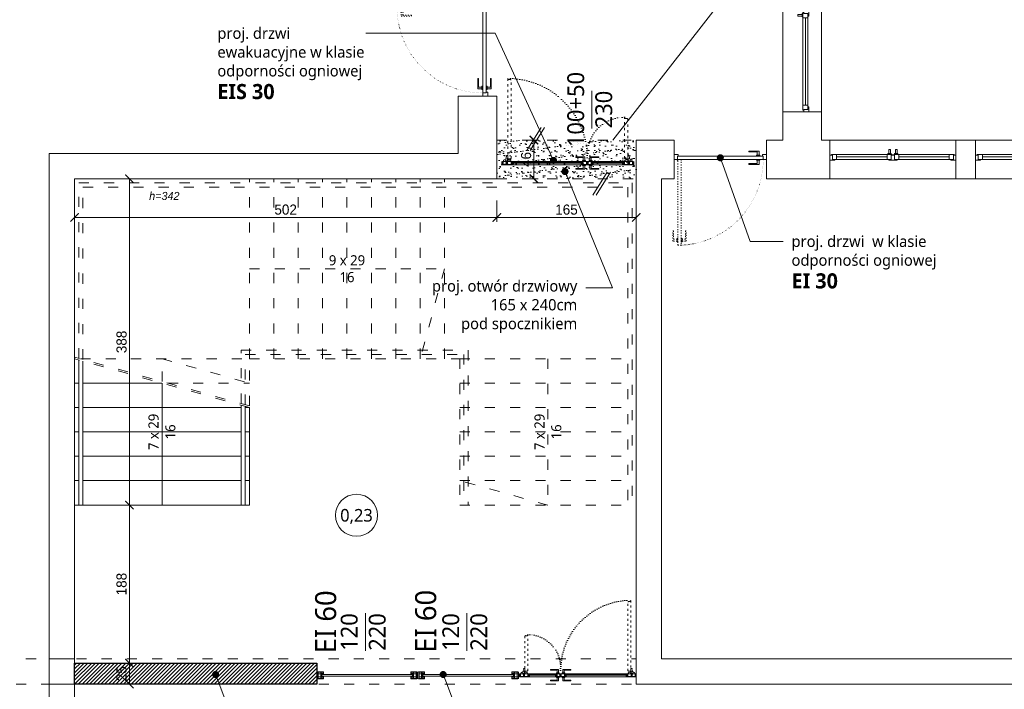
# Model space of a CAD drawing. Header units: millimetres. Extents: x 80301 to 146489, y -78581 to -28273.
# Tile 4 of 135: x 81704 to 82875, y -64947 to -64151. Entities that reach past the tile are written whole.
import ezdxf
from ezdxf import colors
from ezdxf.entities.mleader import LeaderData, LeaderLine
from ezdxf.enums import TextEntityAlignment as Align
from ezdxf.math import Vec2, Vec3

# ---------------------------------------------------------------- set-up
doc = ezdxf.new("R2010")
doc.units = ezdxf.units.MM
doc.linetypes.add('ACAD_ISO03W100', pattern=[30, 12, -18])
doc.linetypes.add('ACAD_ISO07W100', pattern=[3, 0, -3])
doc.layers.get('0').update_dxf_attribs({"lineweight": 0})
doc.layers.add('A-przekrycieram.ART', color=7, linetype='Continuous', lineweight=0, true_color=0xffffff)
doc.layers.add('wypełnienie 2', color=7, linetype='Continuous', lineweight=0, true_color=0x363636)
for name, color, linetype, lineweight in [('A-stolarka.ART', 250, 'Continuous', 5), ('opis..KF', 250, 'Continuous', 15), ('stolarka_arch', 250, 'Continuous', 5), ('wymiar..KF', 12, 'Continuous', 5), ('zmiany..KF', 240, 'Continuous', 9), ('ściana pro..KF', 222, 'Continuous', 30), ('ściany ist..KF', 61, 'Continuous', 5)]:
    doc.layers.add(name, color=color, linetype=linetype, lineweight=lineweight)
doc.styles.add('ARCH', font='segoeuil.ttf')
doc.styles.add('kamil', font='GOTHIC.TTF')
doc.dimstyles.new('100..KF', dxfattribs={"dimtxt": 12, "dimasz": 10, "dimexe": 5, "dimexo": 5, "dimgap": 3, "dimtad": 1, "dimdec": 1, "dimrnd": 0.5, "dimtxsty": 'kamil', "dimblk": 'ARCHTICK', "dimcen": 0, "dimclrd": 256, "dimclre": 256, "dimclrt": 256, "dimadec": 0, "dimazin": 0, "dimtfac": 1, "dimtdec": 1, "dimtofl": 0, "dimtmove": 0, "dimatfit": 3, "dimfxl": 10, "dimfxlon": 1, "dimlwd": 0, "dimlwe": 0, "dimarcsym": 0})

# ---------------------------------------------------------------- blocks, each defined once
blk = doc.blocks.new('*U1040')
at = {"layer": 'stolarka_arch', "lineweight": 0}
blk.add_lwpolyline([(0, 0), (150, 0), (150, -46), (0, -46)], close=True, dxfattribs=at)
at = {"layer": 'stolarka_arch'}
for points in [[(0, -22), (6, -22), (6, -23), (3, -23), (3, -28), (0, -28)], [(3, -23), (8, -23), (8, -29), (2, -29), (2, -28), (3, -28)], [(8, -26), (68, -26), (68, -23), (8, -23)], [(73, -23), (68, -23), (68, -29), (74, -29), (74, -28), (73, -28)], [(70, -22), (80, -22), (80, -23), (77, -23), (77, -28), (73, -28), (73, -23), (70, -23)], [(77, -23), (82, -23), (82, -29), (76, -29), (76, -28), (77, -28)], [(142, -26), (82, -26), (82, -23), (142, -23)], [(147, -23), (142, -23), (142, -29), (148, -29), (148, -28), (147, -28)], [(150, -22), (144, -22), (144, -23), (147, -23), (147, -28), (150, -28)], [(8, -26), (68, -26), (68, -29), (8, -29)], [(73, -30), (69, -30), (69, -29), (73, -29)], [(72, -35), (70, -35), (70, -30), (72, -30)], [(81, -30), (77, -30), (77, -29), (81, -29)], [(80, -35), (78, -35), (78, -30), (80, -30)], [(142, -26), (82, -26), (82, -29), (142, -29)]]:
    blk.add_lwpolyline(points, close=True, dxfattribs=at)
blk = doc.blocks.new('*U1041')
at = {"layer": 'stolarka_arch', "lineweight": 0}
blk.add_lwpolyline([(0, 0), (150, 0), (150, -46), (0, -46)], close=True, dxfattribs=at)
at = {"layer": 'stolarka_arch'}
for points in [[(0, -22), (6, -22), (6, -23), (3, -23), (3, -28), (0, -28)], [(3, -23), (8, -23), (8, -29), (2, -29), (2, -28), (3, -28)], [(8, -26), (68, -26), (68, -23), (8, -23)], [(73, -23), (68, -23), (68, -29), (74, -29), (74, -28), (73, -28)], [(70, -22), (80, -22), (80, -23), (77, -23), (77, -28), (73, -28), (73, -23), (70, -23)], [(77, -23), (82, -23), (82, -29), (76, -29), (76, -28), (77, -28)], [(142, -26), (82, -26), (82, -23), (142, -23)], [(147, -23), (142, -23), (142, -29), (148, -29), (148, -28), (147, -28)], [(150, -22), (144, -22), (144, -23), (147, -23), (147, -28), (150, -28)], [(8, -26), (68, -26), (68, -29), (8, -29)], [(73, -30), (69, -30), (69, -29), (73, -29)], [(72, -35), (70, -35), (70, -30), (72, -30)], [(81, -30), (77, -30), (77, -29), (81, -29)], [(80, -35), (78, -35), (78, -30), (80, -30)], [(142, -26), (82, -26), (82, -29), (142, -29)]]:
    blk.add_lwpolyline(points, close=True, dxfattribs=at)
blk = doc.blocks.new('*U648')
at = {"layer": 'stolarka_arch', "linetype": 'ACAD_ISO03W100', "lineweight": 0, "ltscale": 0.1}
for points in [[(3.5, 97), (-1.5, 97), (-1.5, 85), (-0.5, 85), (-0.5, 95), (3.5, 95)], [(3.5, 98), (3.5, 94), (4.5, 94), (4.5, 98)], [(4.5, 102), (4.5, 0), (8.5, 0), (8.5, 102)], [(9.5, 98), (9.5, 94), (8.5, 94), (8.5, 98)], [(9.5, 97), (14.5, 97), (14.5, 85), (13.5, 85), (13.5, 95), (9.5, 95)]]:
    blk.add_lwpolyline(points, close=True, dxfattribs=at)
at = {"layer": 'stolarka_arch'}
for points in [[(5, -4), (5, -6), (0, -6), (0, 0), (4, 0), (4, -4), (5, -4)], [(106, 0), (4, 0), (4, -4), (106, -4)], [(101, 1), (101, 6), (89, 6), (89, 5), (99, 5), (99, 1)], [(102, 1), (98, 1), (98, 0), (102, 0)], [(105, -4), (105, -6), (110, -6), (110, 0), (106, 0), (106, -4), (105, -4)], [(101, -5), (101, -10), (89, -10), (89, -9), (99, -9), (99, -5)], [(102, -5), (98, -5), (98, -4), (102, -4)]]:
    blk.add_lwpolyline(points, close=True, dxfattribs=at)
blk.add_circle((4, 0.5), 0.5, dxfattribs=at)
at = {"layer": 'stolarka_arch', "linetype": 'ACAD_ISO07W100', "lineweight": 0, "ltscale": 0.5}
blk.add_arc((4, 0), 102, 0, 89.6506, dxfattribs=at)
blk = doc.blocks.new('nr pom')
at = {"layer": 'opis..KF', "lineweight": 20}
blk.add_circle((0, 0), 25, dxfattribs=at)
at = {"layer": 'opis..KF', "style": 'ARCH'}
blk.add_attdef('00', text='', height=15, dxfattribs=at).set_placement((0, 0), align=Align.MIDDLE_CENTER)
blk = doc.blocks.new('*U1226')
at = {"layer": 'A-stolarka.ART'}
for p, q in [((0, -4.5), (0, 0)), ((175, -4.5), (175, 0)), ((106.1, -1.6), (14.1, -1.6)), ((160.9, -1.6), (119.9, -1.6))]:
    blk.add_line(p, q, dxfattribs=at)
at = {"layer": 'A-stolarka.ART', "lineweight": 0}
for p, q in [((105.1, -4.5), (15.1, -4.5)), ((15.3, 0), (104.8, 0)), ((159.9, -4.5), (120.9, -4.5)), ((121.2, 0), (159.7, 0))]:
    blk.add_line(p, q, dxfattribs=at)
at = {"layer": 'A-stolarka.ART', "color": 250, "linetype": 'ACAD_ISO03W100', "lineweight": 0, "ltscale": 0.25, "true_color": 0x323232}
for points in [[(12.5, 107.8), (11.7, 107.8), (11.7, 108.7), (11.5, 108.7), (11.5, 108.3), (8.2, 108.3), (8.2, 108.8), (8.5, 108.8), (8.5, 109), (8.2, 109), (8.2, 109.6), (8.5, 109.6), (8.5, 109.8), (8, 109.8), (8, 1.9), (8.5, 1.9), (8.5, 2.1), (8.2, 2.1), (8.2, 2.8), (8.5, 2.8), (8.5, 3), (8.2, 3), (8.2, 3.5), (11.5, 3.5), (11.5, 3.1), (11.7, 3.1), (11.7, 4), (12.5, 4)], [(167, 56.3), (167, 1.9), (166.5, 1.9), (166.5, 2.1), (166.8, 2.1), (166.8, 2.8), (166.5, 2.8), (166.5, 3), (166.8, 3), (166.8, 3.5), (163.5, 3.5), (163.5, 3.1), (163.3, 3.1), (163.3, 4), (162.5, 4), (162.5, 58.4), (163, 58.4), (163, 58.2), (162.7, 58.2), (162.7, 57.6), (163, 57.6), (163, 57.4), (162.7, 57.4), (162.7, 56.8), (166, 56.8), (166, 57.2), (166.2, 57.2), (166.2, 56.3)]]:
    blk.add_lwpolyline(points, close=True, dxfattribs=at)
at = {"layer": 'A-stolarka.ART'}
for points in [[(6.5, -0.8), (5.6, -0.8), (5.6, 0), (1, 0), (1, -0.2), (1.5, -0.2), (1.5, -2), (1, -2), (1, -2.6), (1.5, -2.6), (1.5, -4.3), (1, -4.3), (1, -4.5), (7.6, -4.5), (7.6, -4), (7.4, -4), (7.4, -4.3), (6.8, -4.3), (6.8, -4), (6.6, -4), (6.6, -4.3), (6.1, -4.3), (6.1, -1), (6.5, -1)], [(15.3, 0), (6, 0), (6, -0.5), (6.2, -0.5), (6.2, -0.2), (6.8, -0.2), (6.8, -0.5), (7.1, -0.5), (7.1, -0.2), (7.6, -0.2), (7.6, -3.5), (7.2, -3.5), (7.2, -3.7), (8.1, -3.7), (8.1, -4.5), (13.2, -4.5), (13.2, -4.3), (12.8, -4.3), (12.8, -2.6), (13.2, -2.6), (13.2, -2), (12.8, -2), (12.8, -0.2), (14.3, -0.2), (14.3, -0.5), (14.5, -0.5), (14.5, -0.2), (15.1, -0.2), (15.1, -0.5), (15.3, -0.5)], [(104.8, 0), (114.1, 0), (114.1, -0.5), (113.9, -0.5), (113.9, -0.2), (113.3, -0.2), (113.3, -0.5), (113.1, -0.5), (113.1, -0.2), (112.5, -0.2), (112.5, -3.5), (112.9, -3.5), (112.9, -3.7), (112, -3.7), (112, -4.5), (106.9, -4.5), (106.9, -4.3), (107.4, -4.3), (107.4, -2.6), (106.9, -2.6), (106.9, -2), (107.4, -2), (107.4, -0.2), (105.8, -0.2), (105.8, -0.5), (105.6, -0.5), (105.6, -0.2), (105, -0.2), (105, -0.5), (104.8, -0.5)], [(121.2, 0), (121.2, -0.5), (121, -0.5), (121, -0.2), (120.4, -0.2), (120.4, -0.5), (120.2, -0.5), (120.2, -0.2), (118.6, -0.2), (118.6, -2), (119.1, -2), (119.1, -2.6), (118.6, -2.6), (118.6, -4.3), (119.1, -4.3), (119.1, -4.5), (112.5, -4.5), (112.5, -4), (112.7, -4), (112.7, -4.3), (113.3, -4.3), (113.3, -4), (113.5, -4), (113.5, -4.3), (114.1, -4.3), (114.1, -1), (113.7, -1), (113.7, -0.8), (114.6, -0.8), (114.6, 0)], [(159.7, 0), (168.9, 0), (168.9, -0.5), (168.8, -0.5), (168.8, -0.2), (168.1, -0.2), (168.1, -0.5), (167.9, -0.5), (167.9, -0.2), (167.4, -0.2), (167.4, -3.5), (167.8, -3.5), (167.8, -3.7), (166.9, -3.7), (166.9, -4.5), (161.8, -4.5), (161.8, -4.3), (162.2, -4.3), (162.2, -2.6), (161.8, -2.6), (161.8, -2), (162.2, -2), (162.2, -0.2), (160.7, -0.2), (160.7, -0.5), (160.5, -0.5), (160.5, -0.2), (159.9, -0.2), (159.9, -0.5), (159.7, -0.5)], [(168.5, -0.8), (169.4, -0.8), (169.4, 0), (174, 0), (174, -0.2), (173.5, -0.2), (173.5, -2), (174, -2), (174, -2.6), (173.5, -2.6), (173.5, -4.3), (174, -4.3), (174, -4.5), (167.4, -4.5), (167.4, -4), (167.6, -4), (167.6, -4.3), (168.1, -4.3), (168.1, -4), (168.4, -4), (168.4, -4.3), (168.9, -4.3), (168.9, -1), (168.5, -1)], [(5.9, -1), (5.4, -1), (5.4, -0.2), (1.7, -0.2), (1.7, -2.2), (1.2, -2.2), (1.2, -2.4), (1.7, -2.4), (1.7, -4.3), (5.9, -4.3)], [(12.6, -0.2), (7.8, -0.2), (7.8, -3.5), (8.3, -3.5), (8.3, -4.3), (12.6, -4.3), (12.6, -2.4), (13.1, -2.4), (13.1, -2.2), (12.6, -2.2)], [(13, -4.3), (13.2, -4.3), (13.2, -4.5), (15.1, -4.5), (15.1, -2.6), (13, -2.6), (13, -2.8), (14.9, -2.8), (14.9, -4.3), (13.4, -4.3), (13.4, -4.1), (13, -4.1)], [(106.1, -0.8), (14.1, -0.8), (14.1, -2.3), (106.1, -2.3)], [(107.1, -4.3), (106.9, -4.3), (106.9, -4.5), (105.1, -4.5), (105.1, -2.6), (107.1, -2.6), (107.1, -2.8), (105.3, -2.8), (105.3, -4.3), (106.7, -4.3), (106.7, -4.1), (107.1, -4.1)], [(107.6, -0.2), (112.3, -0.2), (112.3, -3.5), (111.8, -3.5), (111.8, -4.3), (107.6, -4.3), (107.6, -2.4), (107.1, -2.4), (107.1, -2.2), (107.6, -2.2)], [(114.3, -1), (114.8, -1), (114.8, -0.2), (118.4, -0.2), (118.4, -2.2), (118.9, -2.2), (118.9, -2.4), (118.4, -2.4), (118.4, -4.3), (114.3, -4.3)], [(118.9, -4.3), (119.1, -4.3), (119.1, -4.5), (120.9, -4.5), (120.9, -2.6), (118.9, -2.6), (118.9, -2.8), (120.8, -2.8), (120.8, -4.3), (119.3, -4.3), (119.3, -4.1), (118.9, -4.1)], [(160.9, -0.8), (119.9, -0.8), (119.9, -2.3), (160.9, -2.3)], [(162, -4.3), (161.8, -4.3), (161.8, -4.5), (159.9, -4.5), (159.9, -2.6), (162, -2.6), (162, -2.8), (160.1, -2.8), (160.1, -4.3), (161.6, -4.3), (161.6, -4.1), (162, -4.1)], [(162.4, -0.2), (167.2, -0.2), (167.2, -3.5), (166.7, -3.5), (166.7, -4.3), (162.4, -4.3), (162.4, -2.4), (161.9, -2.4), (161.9, -2.2), (162.4, -2.2)], [(169.1, -1), (169.6, -1), (169.6, -0.2), (173.3, -0.2), (173.3, -2.2), (173.8, -2.2), (173.8, -2.4), (173.3, -2.4), (173.3, -4.3), (169.1, -4.3)]]:
    blk.add_lwpolyline(points, close=True, dxfattribs=at)
at = {"layer": 'A-stolarka.ART', "lineweight": 0}
for points in [[(5.9, 0.5), (5.1, 0.5, 0.43839), (4.8, 0.3), (4.8, 0), (2.3, 0), (2.3, 0.9, -0.320305), (3, 1.9), (4.6, 2.5)], [(7.5, 2.5), (11.2, 1.8, -0.364335), (12, 0.8), (12, 0), (8.5, 0), (8.5, 0.4, 0.43839), (8.3, 0.6), (6.2, 0.5)], [(167.5, 2.5), (163.8, 1.8, 0.364335), (163, 0.8), (163, 0), (166.5, 0), (166.5, 0.4, -0.43839), (166.7, 0.6), (168.8, 0.5)], [(169.1, 0.5), (169.9, 0.5, -0.43839), (170.2, 0.3), (170.2, 0), (172.7, 0), (172.7, 0.9, 0.320305), (172, 1.9), (170.4, 2.5)]]:
    blk.add_lwpolyline(points, format="xyb", dxfattribs=at)
at = {"layer": 'A-stolarka.ART', "color": 250, "linetype": 'ACAD_ISO03W100', "lineweight": 0, "ltscale": 0.25, "true_color": 0x323232}
for points in [[(5.5, 3.4), (6.2, 7.1, -0.364335), (7.2, 7.9), (8, 7.9), (8, 4.4), (7.6, 4.4, 0.43839), (7.4, 4.2), (7.5, 2.1)], [(169.5, 3.4), (168.8, 7.1, 0.364335), (167.8, 7.9), (167, 7.9), (167, 4.4), (167.4, 4.4, -0.43839), (167.6, 4.2), (167.5, 2.1)]]:
    blk.add_lwpolyline(points, format="xyb", dxfattribs=at)
at = {"layer": 'A-stolarka.ART', "lineweight": 0}
for points in [[(110, 1), (110, 6), (98, 6), (98, 5), (108, 5), (108, 1)], [(111, 1), (107, 1), (107, 0), (111, 0)], [(115.6, 1), (119.6, 1), (119.6, 0), (115.6, 0)], [(116.6, 1), (116.6, 6), (128.6, 6), (128.6, 5), (118.6, 5), (118.6, 1)], [(110, -5.5), (110, -10.5), (98, -10.5), (98, -9.5), (108, -9.5), (108, -5.5)], [(111, -5.5), (107, -5.5), (107, -4.5), (111, -4.5)], [(115.6, -5.5), (119.6, -5.5), (119.6, -4.5), (115.6, -4.5)], [(116.6, -5.5), (116.6, -10.5), (128.6, -10.5), (128.6, -9.5), (118.6, -9.5), (118.6, -5.5)]]:
    blk.add_lwpolyline(points, close=True, dxfattribs=at)
for centre in [(6, 1.9), (168.9, 1.9)]:
    blk.add_circle(centre, 1.5, dxfattribs=at)
at = {"layer": 'A-stolarka.ART', "color": 250, "linetype": 'ACAD_ISO07W100', "lineweight": 0, "true_color": 0x323232}
for centre, radius, start, end in [((8, 4.5), 105.3, 0, 90), ((162.5, 9.2), 49.2, 90, 180)]:
    blk.add_arc(centre, radius, start, end, dxfattribs=at)
blk = doc.blocks.new('*U1229')
at = {"layer": 'stolarka_arch', "lineweight": 0}
blk.add_lwpolyline([(0, 0), (120, 0), (120, -46), (0, -46)], close=True, dxfattribs=at)
at = {"layer": 'stolarka_arch'}
for points in [[(0, -15), (6, -15), (6, -16), (3, -16), (3, -21), (0, -21)], [(3, -16), (8, -16), (8, -22), (2, -22), (2, -21), (3, -21)], [(8, -19), (112, -19), (112, -16), (8, -16)], [(8, -19), (112, -19), (112, -22), (8, -22)], [(117, -16), (112, -16), (112, -22), (118, -22), (118, -21), (117, -21)], [(117, -23), (113, -23), (113, -22), (117, -22)], [(120, -15), (114, -15), (114, -16), (117, -16), (117, -21), (120, -21)], [(116, -28), (114, -28), (114, -23), (116, -23)]]:
    blk.add_lwpolyline(points, close=True, dxfattribs=at)
blk = doc.blocks.new('_Dot')
at = {"color": 0, "linetype": 'ByBlock', "lineweight": -2}
blk.add_line((-0.5, 0), (-1, 0), dxfattribs=at)
at = {"color": 0, "linetype": 'ByBlock', "const_width": 0.5}
blk.add_lwpolyline([(-0.25, 0, 1), (0.25, 0, 1)], format="xyb", close=True, dxfattribs=at)
blk = doc.blocks.new('*U1227')
at = {"layer": 'A-stolarka.ART'}
for p, q in [((0, 0), (0, 8)), ((120, 0), (120, 8))]:
    blk.add_line(p, q, dxfattribs=at)
for points in [[(1.7, 5.5), (1.7, 5.7), (4.8, 5.7), (4.8, 5.5), (5, 5.5), (5, 5.7), (5.5, 5.7), (5.5, 5.9), (5, 5.9), (5, 7.8), (5.5, 7.8), (5.5, 8), (1, 8), (1, 7.8), (1.5, 7.8), (1.5, 5.9), (1, 5.9), (1, 5.7), (1.5, 5.7), (1.5, 5.5)], [(1.7, 2.5), (1.7, 2.3), (4.8, 2.3), (4.8, 2.5), (5, 2.5), (5, 2.3), (5.5, 2.3), (5.5, 2.1), (5, 2.1), (5, 0.2), (5.5, 0.2), (5.5, 0), (1, 0), (1, 0.2), (1.5, 0.2), (1.5, 2.1), (1, 2.1), (1, 2.3), (1.5, 2.3), (1.5, 2.5)], [(1.9, 5.7), (1.9, 5.3), (1.7, 5.3), (1.7, 2.7), (1.9, 2.7), (1.9, 2.3), (1.7, 2.3), (1.7, 2.5), (1.5, 2.5), (1.5, 5.5), (1.7, 5.5), (1.7, 5.7)], [(1.7, 5.9), (4.8, 5.9), (4.8, 7.8), (1.7, 7.8)], [(1.7, 2.1), (4.8, 2.1), (4.8, 0.2), (1.7, 0.2)], [(4.6, 5.7), (4.6, 5.3), (4.8, 5.3), (4.8, 2.7), (4.6, 2.7), (4.6, 2.3), (4.8, 2.3), (4.8, 2.5), (5, 2.5), (5, 5.5), (4.8, 5.5), (4.8, 5.7)], [(5, 6.1), (5, 5.9), (7, 5.9), (7, 5.5), (8, 5.5), (8, 8), (5.5, 8), (5.5, 7.7), (5, 7.7), (5, 7.5), (5.7, 7.5), (5.7, 7.8), (7.8, 7.8), (7.8, 5.7), (7.2, 5.7), (7.2, 6.1)], [(5, 1.9), (5, 2.1), (7, 2.1), (7, 2.5), (8, 2.5), (8, 0), (5.5, 0), (5.5, 0.3), (5, 0.3), (5, 0.5), (5.7, 0.5), (5.7, 0.2), (7.8, 0.2), (7.8, 2.3), (7.2, 2.3), (7.2, 1.9)], [(6, 5), (114, 5), (114, 3), (6, 3)], [(115, 6.1), (115, 5.9), (113, 5.9), (113, 5.5), (112, 5.5), (112, 8), (114.5, 8), (114.5, 7.7), (115, 7.7), (115, 7.5), (114.3, 7.5), (114.3, 7.8), (112.2, 7.8), (112.2, 5.7), (112.8, 5.7), (112.8, 6.1)], [(115, 1.9), (115, 2.1), (113, 2.1), (113, 2.5), (112, 2.5), (112, 0), (114.5, 0), (114.5, 0.3), (115, 0.3), (115, 0.5), (114.3, 0.5), (114.3, 0.2), (112.2, 0.2), (112.2, 2.3), (112.8, 2.3), (112.8, 1.9)], [(118.3, 5.5), (118.3, 5.7), (115.2, 5.7), (115.2, 5.5), (115, 5.5), (115, 5.7), (114.5, 5.7), (114.5, 5.9), (115, 5.9), (115, 7.8), (114.5, 7.8), (114.5, 8), (119, 8), (119, 7.8), (118.5, 7.8), (118.5, 5.9), (119, 5.9), (119, 5.7), (118.5, 5.7), (118.5, 5.5)], [(118.3, 2.5), (118.3, 2.3), (115.2, 2.3), (115.2, 2.5), (115, 2.5), (115, 2.3), (114.5, 2.3), (114.5, 2.1), (115, 2.1), (115, 0.2), (114.5, 0.2), (114.5, 0), (119, 0), (119, 0.2), (118.5, 0.2), (118.5, 2.1), (119, 2.1), (119, 2.3), (118.5, 2.3), (118.5, 2.5)], [(115.4, 5.7), (115.4, 5.3), (115.2, 5.3), (115.2, 2.7), (115.4, 2.7), (115.4, 2.3), (115.2, 2.3), (115.2, 2.5), (115, 2.5), (115, 5.5), (115.2, 5.5), (115.2, 5.7)], [(118.3, 5.9), (115.2, 5.9), (115.2, 7.8), (118.3, 7.8)], [(118.3, 2.1), (115.2, 2.1), (115.2, 0.2), (118.3, 0.2)], [(118.1, 5.7), (118.1, 5.3), (118.3, 5.3), (118.3, 2.7), (118.1, 2.7), (118.1, 2.3), (118.3, 2.3), (118.3, 2.5), (118.5, 2.5), (118.5, 5.5), (118.3, 5.5), (118.3, 5.7)]]:
    blk.add_lwpolyline(points, close=True, dxfattribs=at)
blk = doc.blocks.new('*U1234')
at = {"layer": 'A-przekrycieram.ART'}
h = blk.add_hatch(color=256, dxfattribs=at)
h.dxf.hatch_style = 1
h.paths.add_polyline_path([(0, 4200), (8500, 4200), (8500, 0), (0, 0)])
h.paths.add_polyline_path([(200, 4100), (8400, 4100), (8400, 100), (200, 100)], flags=16)
blk = doc.blocks.new('_ArchTick')
at = {"color": 0, "linetype": 'ByBlock', "const_width": 0.15}
blk.add_lwpolyline([(-0.5, -0.5), (0.5, 0.5)], dxfattribs=at)
blk = doc.blocks.new('*D1465')
at = {"layer": 'Defpoints', "color": 0, "linetype": 'ByBlock', "transparency": 16777216}
for p in [(81834.8, -64916), (81852.2, -64916), (81852.2, -64941)]:
    blk.add_point(p, dxfattribs=at)
at = {"layer": 'wymiar..KF', "linetype": 'Continuous', "lineweight": 0, "transparency": 16777216}
for p, q in [((81847.2, -64916), (81829.8, -64916)), ((81834.8, -64941), (81834.8, -64916)), ((81847.2, -64941), (81829.8, -64941))]:
    blk.add_line(p, q, dxfattribs=at)
at = {"layer": 'wymiar..KF', "linetype": 'ByBlock', "lineweight": 0, "transparency": 16777216, "xscale": 10, "yscale": 10, "zscale": 10}
for p, rotation in [((81834.8, -64916), 90), ((81834.8, -64941), 270)]:
    blk.add_blockref('_ArchTick', p, dxfattribs=dict(at, rotation=rotation))
at = {"layer": 'wymiar..KF', "linetype": 'ByBlock', "transparency": 16777216, "insert": (81825.5, -64928.5), "char_height": 12, "attachment_point": 5, "rotation": 90, "style": 'kamil'}
blk.add_mtext('25', dxfattribs=at)
blk = doc.blocks.new('*D1466')
at = {"layer": 'Defpoints', "color": 0, "linetype": 'ByBlock', "transparency": 16777216}
for p in [(81834.8, -64728), (81834.8, -64728), (81852.2, -64916)]:
    blk.add_point(p, dxfattribs=at)
at = {"layer": 'wymiar..KF', "linetype": 'Continuous', "lineweight": 0, "transparency": 16777216}
for p, q in [((81834.8, -64728), (81839.8, -64728)), ((81834.8, -64916), (81834.8, -64728)), ((81847.2, -64916), (81829.8, -64916))]:
    blk.add_line(p, q, dxfattribs=at)
at = {"layer": 'wymiar..KF', "linetype": 'ByBlock', "lineweight": 0, "transparency": 16777216, "xscale": 10, "yscale": 10, "zscale": 10}
for p, rotation in [((81834.8, -64728), 90), ((81834.8, -64916), 270)]:
    blk.add_blockref('_ArchTick', p, dxfattribs=dict(at, rotation=rotation))
at = {"layer": 'wymiar..KF', "linetype": 'ByBlock', "transparency": 16777216, "insert": (81825.5, -64822), "char_height": 12, "attachment_point": 5, "rotation": 90, "style": 'kamil'}
blk.add_mtext('188', dxfattribs=at)
blk = doc.blocks.new('*D1467')
at = {"layer": 'Defpoints', "color": 0, "linetype": 'ByBlock', "transparency": 16777216}
for p in [(81769.6, -64340), (82271.7, -64340), (82271.7, -64386)]:
    blk.add_point(p, dxfattribs=at)
at = {"layer": 'wymiar..KF', "linetype": 'Continuous', "lineweight": 0, "transparency": 16777216}
for p, q in [((81769.6, -64366), (81769.6, -64391)), ((82271.7, -64366), (82271.7, -64391)), ((81769.6, -64386), (82271.7, -64386))]:
    blk.add_line(p, q, dxfattribs=at)
at = {"layer": 'wymiar..KF', "linetype": 'ByBlock', "lineweight": 0, "transparency": 16777216, "xscale": 10, "yscale": 10, "zscale": 10, "rotation": 180}
blk.add_blockref('_ArchTick', (81769.6, -64386), dxfattribs=at)
at = {"layer": 'wymiar..KF', "linetype": 'ByBlock', "lineweight": 0, "transparency": 16777216, "xscale": 10, "yscale": 10, "zscale": 10}
blk.add_blockref('_ArchTick', (82271.7, -64386), dxfattribs=at)
at = {"layer": 'wymiar..KF', "linetype": 'ByBlock', "transparency": 16777216, "insert": (82020.6, -64376.7), "char_height": 12, "attachment_point": 5, "style": 'kamil'}
blk.add_mtext('502', dxfattribs=at)
blk = doc.blocks.new('*D1468')
at = {"layer": 'Defpoints', "color": 0, "linetype": 'ByBlock', "transparency": 16777216}
for p in [(82271.7, -64340), (82437.6, -64340), (82437.6, -64386)]:
    blk.add_point(p, dxfattribs=at)
at = {"layer": 'wymiar..KF', "linetype": 'Continuous', "lineweight": 0, "transparency": 16777216}
for p, q in [((82271.7, -64366), (82271.7, -64391)), ((82437.6, -64366), (82437.6, -64391)), ((82271.7, -64386), (82437.6, -64386))]:
    blk.add_line(p, q, dxfattribs=at)
at = {"layer": 'wymiar..KF', "linetype": 'ByBlock', "lineweight": 0, "transparency": 16777216, "xscale": 10, "yscale": 10, "zscale": 10, "rotation": 180}
blk.add_blockref('_ArchTick', (82271.7, -64386), dxfattribs=at)
at = {"layer": 'wymiar..KF', "linetype": 'ByBlock', "lineweight": 0, "transparency": 16777216, "xscale": 10, "yscale": 10, "zscale": 10}
blk.add_blockref('_ArchTick', (82437.6, -64386), dxfattribs=at)
at = {"layer": 'wymiar..KF', "linetype": 'ByBlock', "transparency": 16777216, "insert": (82354.6, -64376.7), "char_height": 12, "attachment_point": 5, "style": 'kamil'}
blk.add_mtext('165', dxfattribs=at)
blk = doc.blocks.new('*D1469')
at = {"layer": 'Defpoints', "color": 0, "linetype": 'ByBlock', "transparency": 16777216}
for p in [(82305, -64294), (82315.9, -64294), (82305, -64340)]:
    blk.add_point(p, dxfattribs=at)
at = {"layer": 'wymiar..KF', "linetype": 'Continuous', "lineweight": 0, "transparency": 16777216}
for p, q in [((82310, -64294), (82320.9, -64294)), ((82315.9, -64340), (82315.9, -64294)), ((82310, -64340), (82320.9, -64340))]:
    blk.add_line(p, q, dxfattribs=at)
at = {"layer": 'wymiar..KF', "linetype": 'ByBlock', "lineweight": 0, "transparency": 16777216, "xscale": 10, "yscale": 10, "zscale": 10}
for p, rotation in [((82315.9, -64294), 90), ((82315.9, -64340), 270)]:
    blk.add_blockref('_ArchTick', p, dxfattribs=dict(at, rotation=rotation))
at = {"layer": 'wymiar..KF', "linetype": 'ByBlock', "transparency": 16777216, "insert": (82306.6, -64317), "char_height": 12, "attachment_point": 5, "rotation": 90, "style": 'kamil'}
blk.add_mtext('46', dxfattribs=at)
blk = doc.blocks.new('*D1598')
at = {"layer": 'Defpoints', "color": 0, "linetype": 'ByBlock', "transparency": 16777216}
for p in [(81834.8, -64340), (81888.4, -64340), (81888.4, -64728)]:
    blk.add_point(p, dxfattribs=at)
at = {"layer": 'wymiar..KF', "linetype": 'Continuous', "lineweight": 0, "transparency": 16777216}
for p, q in [((81854.8, -64340), (81829.8, -64340)), ((81834.8, -64728), (81834.8, -64340)), ((81854.8, -64728), (81829.8, -64728))]:
    blk.add_line(p, q, dxfattribs=at)
at = {"layer": 'wymiar..KF', "linetype": 'ByBlock', "lineweight": 0, "transparency": 16777216, "xscale": 10, "yscale": 10, "zscale": 10}
for p, rotation in [((81834.8, -64340), 90), ((81834.8, -64728), 270)]:
    blk.add_blockref('_ArchTick', p, dxfattribs=dict(at, rotation=rotation))
at = {"layer": 'wymiar..KF', "linetype": 'ByBlock', "transparency": 16777216, "insert": (81825.5, -64534), "char_height": 12, "attachment_point": 5, "rotation": 90, "style": 'kamil'}
blk.add_mtext('388', dxfattribs=at)

msp = doc.modelspace()

# ---------------------------------------------------------------- hatches: boundary and pattern name
at = {"layer": 'wypełnienie 2', "linetype": 'ByBlock', "transparency": 33554595}
h = msp.add_hatch(dxfattribs=at)
h.set_pattern_fill('ANSI31', color=256)
h.paths.add_polyline_path([(82057.71, -64940.99), (81769.57, -64940.99), (81769.57, -64915.99), (82057.71, -64915.99)])
at = {"layer": 'zmiany..KF', "linetype": 'ACAD_ISO03W100', "lineweight": 0, "ltscale": 0.1}
h = msp.add_hatch(dxfattribs=at)
h.set_pattern_fill('AR-SAND', color=256, scale=0.2)
h.paths.add_polyline_path([(82271.73, -64339.99), (82437.57, -64339.99), (82437.57, -64293.99), (82271.73, -64293.99)])

# ---------------------------------------------------------------- linework, layer by layer
at = {"linetype": 'ACAD_ISO03W100'}
for p, q in [((81977.57, -64609.99), (81769.49, -64551.99)), ((81977.57, -64611.99), (81769.49, -64553.99)), ((81291.73, -64910.99), (82437.57, -64910.99)), ((81370.01, -64940.99), (82437.57, -64940.99))]:
    msp.add_line(p, q, dxfattribs=at)
for points in [[(81977.57, -64553.99), (81977.57, -64339.99)], [(82006.57, -64553.99), (82006.57, -64339.99)], [(82035.57, -64553.99), (82035.57, -64339.99)], [(82064.57, -64553.99), (82064.57, -64339.99)], [(82093.57, -64553.99), (82093.57, -64339.99)], [(82122.57, -64553.99), (82122.57, -64339.99)], [(82151.57, -64553.99), (82151.57, -64339.99)], [(82180.57, -64553.99), (82180.57, -64339.99)], [(82209.57, -64553.99), (82209.57, -64339.99)], [(81774.57, -64553.41), (81774.57, -64344.99), (82432.57, -64344.99), (82432.57, -64727.99)], [(81779.57, -64554.8), (81779.57, -64349.99), (82427.57, -64349.99), (82427.57, -64727.99)], [(81977.57, -64446.99), (82209.57, -64446.99), (82180.57, -64553.99)], [(81967.57, -64607.21), (81967.57, -64543.99), (82237.57, -64543.99), (82237.57, -64727.99)], [(81972.57, -64608.6), (81972.57, -64548.99), (82232.57, -64548.99), (82232.57, -64727.99)], [(81776.66, -64553.99), (81977.57, -64553.99)], [(81873.57, -64581.01), (81873.57, -64553.99), (81977.57, -64582.99)], [(81977.57, -64609.99), (81977.57, -64553.99), (82227.57, -64553.99), (82227.57, -64727.99)], [(82227.57, -64553.99), (82437.57, -64553.99)], [(82332.57, -64553.99), (82332.57, -64727.99), (82227.57, -64698.99)], [(81880.7, -64582.99), (81977.57, -64582.99)], [(82227.57, -64582.99), (82437.57, -64582.99)], [(82227.57, -64611.99), (82437.57, -64611.99)], [(82227.57, -64640.99), (82437.57, -64640.99)], [(82227.57, -64669.99), (82437.57, -64669.99)], [(82227.57, -64698.99), (82437.57, -64698.99)], [(82227.57, -64727.99), (82437.57, -64727.99)]]:
    msp.add_lwpolyline(points, dxfattribs=at)
for points in [[(81774.57, -64727.99), (81774.57, -64555.41)], [(81779.57, -64727.99), (81779.57, -64556.8)], [(81769.57, -64582.99), (81774.57, -64582.99)], [(81779.57, -64582.99), (81873.53, -64582.99)], [(81873.57, -64727.99), (81873.57, -64583.01)], [(81769.57, -64611.99), (81774.57, -64611.99)], [(81779.57, -64611.99), (81967.57, -64611.99)], [(81967.57, -64727.99), (81967.57, -64609.21)], [(81972.57, -64727.99), (81972.57, -64610.6)], [(81972.57, -64611.99), (81977.57, -64611.99)], [(81977.57, -64727.99), (81977.57, -64611.99)], [(81769.57, -64640.99), (81774.57, -64640.99)], [(81779.57, -64640.99), (81967.57, -64640.99)], [(81972.57, -64640.99), (81977.57, -64640.99)], [(81769.57, -64669.99), (81774.57, -64669.99)], [(81779.57, -64669.99), (81967.57, -64669.99)], [(81972.57, -64669.99), (81977.57, -64669.99)], [(81769.57, -64698.99), (81774.57, -64698.99)], [(81779.57, -64698.99), (81967.57, -64698.99)], [(81972.57, -64698.99), (81977.57, -64698.99)], [(81769.57, -64727.99), (81977.57, -64727.99)]]:
    msp.add_lwpolyline(points)
at = {"layer": 'A-stolarka.ART'}
msp.add_lwpolyline([(82298.64, -64932.08), (82297.57, -64932.08), (82297.57, -64928.51), (82298.64, -64928.51)], close=True, dxfattribs=at)
at = {"layer": 'opis..KF', "lineweight": 9}
msp.add_line((82409.65, -64293.99), (82854.06, -63722.92), dxfattribs=at)
at = {"layer": 'zmiany..KF', "linetype": 'ByBlock'}
for p, q in [((82324.48, -64278.82), (82307.4, -64306.25)), ((82328.54, -64278.82), (82311.46, -64306.25)), ((82402.95, -64332.03), (82385.86, -64359.46)), ((82407.01, -64332.03), (82389.92, -64359.46))]:
    msp.add_line(p, q, dxfattribs=at)
at = {"layer": 'zmiany..KF', "linetype": 'ACAD_ISO03W100'}
for p, q in [((82271.73, -64293.99), (82431.62, -64293.99)), ((82271.73, -64339.99), (82437.57, -64339.99))]:
    msp.add_line(p, q, dxfattribs=at)
at = {"layer": 'ściana pro..KF', "linetype": 'ByBlock'}
msp.add_lwpolyline([(82057.71, -64940.99), (81769.57, -64940.99), (81769.57, -64915.99), (82057.71, -64915.99)], close=True, dxfattribs=at)
at = {"layer": 'ściany ist..KF', "linetype": 'ByBlock'}
msp.add_line((82611.78, -64260.44), (82657.78, -64260.44), dxfattribs=at)
for points in [[(81777.15, -65027.54), (81739.57, -64981.84), (81739.57, -64339.99), (81739.57, -64339.99), (81739.57, -64309.99), (82225.73, -64309.99), (82225.73, -64241.91), (82271.73, -64241.91), (82271.73, -64293.99), (82271.73, -64293.99), (82271.73, -64339.99), (81769.57, -64339.99), (81769.57, -64971.09), (81800.32, -65008.48)], [(82592.54, -64339.99), (82592.54, -64293.99), (82611.78, -64293.99), (82611.78, -64260.44)], [(82657.78, -64260.44), (82657.78, -64294.09), (82667.81, -64294.09), (82667.81, -64339.99), (82592.54, -64339.99)], [(82482.54, -64293.99), (82437.57, -64293.99), (82437.57, -64339.99), (82437.57, -64339.99), (82437.57, -64940.99), (83934.33, -64940.99)], [(83827.07, -64910.99), (83557.57, -64910.99), (83557.57, -64339.99), (83659.21, -64339.99), (83659.21, -64293.99), (83500.32, -64293.99), (83500.32, -64339.99), (83527.57, -64339.99), (83527.57, -64649.99), (83515.57, -64649.99), (83515.57, -64891.99), (83527.57, -64891.99), (83527.57, -64910.99), (82467.57, -64910.99), (82467.57, -64339.99), (82482.54, -64339.99), (82482.54, -64293.99)], [(81777.15, -65027.54), (81739.57, -64981.84), (81739.57, -64339.99)], [(81800.32, -65008.48), (81769.57, -64971.09), (81769.57, -64339.99)]]:
    msp.add_lwpolyline(points, dxfattribs=at)
for points in [[(82817.81, -64339.99), (82841.14, -64339.99), (82841.14, -64293.99), (82817.81, -64293.99)], [(81739.57, -64940.99), (81769.57, -64940.99), (81769.57, -64910.99), (81739.57, -64910.99)]]:
    msp.add_lwpolyline(points, close=True, dxfattribs=at)

# ---------------------------------------------------------------- block references
msp.add_blockref('*U1234', (80663.85, -66535.84))
at = {"layer": 'A-stolarka.ART'}
for p, xscale, yscale, zscale in [((82277.63, -64319.27), 0.89775, 0.89775, 0.89775), ((82437.57, -64928.51), -0.7938810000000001, 0.7938810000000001, 0.7938810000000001)]:
    msp.add_blockref('*U1226', p, dxfattribs=dict(at, xscale=xscale, yscale=yscale, zscale=zscale))
at = {"layer": 'A-stolarka.ART', "rotation": 180}
msp.add_blockref('*U1227', (82177.57, -64926.5), dxfattribs=at)
at = {"layer": 'A-stolarka.ART', "xscale": -1, "rotation": 180}
msp.add_blockref('*U1227', (82177.57, -64926.5), dxfattribs=at)
at = {"layer": 'opis..KF', "color": 30}
msp.add_blockref('nr pom', (82104.87, -64740.15), dxfattribs=at).add_auto_attribs({'00': '0,23'})
at = {"layer": 'stolarka_arch', "color": 5, "xscale": -1}
for p, rotation in [((82255.12, -64131.91), 90), ((82482.54, -64316.99), 180)]:
    msp.add_blockref('*U648', p, dxfattribs=dict(at, rotation=rotation))
at = {"layer": 'stolarka_arch', "xscale": -1}
for name, p, rotation in [('*U1229', (82657.78, -64260.44), 270), ('*U1040', (82667.81, -64339.99), 180), ('*U1041', (82841.14, -64339.99), 180)]:
    msp.add_blockref(name, p, dxfattribs=dict(at, rotation=rotation))

# ---------------------------------------------------------------- texts
at = {"char_height": 25, "width": 216.4197, "attachment_point": 7, "rotation": 90, "style": 'ARCH'}
for insert in [(82081.04, -64912.76), (82199.99, -64912.14)]:
    msp.add_mtext('\\A1; EI 60', dxfattribs=dict(at, insert=insert))
at = {"layer": 'opis..KF', "attachment_point": 5, "style": 'ARCH'}
for s, width, insert, char_height in [('{\\fCentury Gothic|b0|i1|c238|p34;h=342}', 156.7001, (81876.33, -64360.48), 9.6), ('9 x 29 16', 51.5709, (82093.57, -64446.99), 12)]:
    msp.add_mtext_dynamic_manual_height_columns(s, width=width, gutter_width=70, heights=[0], dxfattribs=dict(at, insert=insert, char_height=char_height))
at = {"layer": 'opis..KF', "char_height": 12, "attachment_point": 5, "rotation": 90, "style": 'ARCH'}
for insert in [(81873.57, -64640.99), (82332.57, -64640.99)]:
    msp.add_mtext_dynamic_manual_height_columns('7 x 29 16', width=51.5709, gutter_width=70, heights=[0], dxfattribs=dict(at, insert=insert))
at = {"layer": 'stolarka_arch', "char_height": 20, "width": 398.9172, "attachment_point": 5, "rotation": 90, "style": 'ARCH'}
for s, insert in [('\\A1;100+50\\P{\\O230}', (82382.36, -64257.65)), ('\\A1;120\\P{\\O220}', (82112.96, -64879)), ('\\A1;120\\P{\\O220}', (82233.74, -64879))]:
    msp.add_mtext(s, dxfattribs=dict(at, insert=insert))

# ---------------------------------------------------------------- dimensions: what is measured, and where the dimension line sits
at = {"layer": 'wymiar..KF', "linetype": 'ByBlock'}
for base, p1, p2, override, picture, middle in [((82315.85, -64293.99), (82305.02, -64339.99), (82305.02, -64293.99), {"dimfxl": 20}, '*D1469', (82306.55, -64316.99)), ((81834.79, -64339.99), (81888.36, -64727.99), (81888.36, -64339.99), {"dimfxl": 20}, '*D1598', (81825.49, -64533.99)), ((81834.79, -64727.99), (81852.2, -64915.99), (81834.79, -64727.99), {"dimtmove": 1, "dimfxl": 20}, '*D1466', (81825.49, -64821.99)), ((81834.79, -64915.99), (81852.2, -64940.99), (81852.2, -64915.99), {"dimfxl": 20}, '*D1465', (81825.49, -64928.49))]:
    dim = msp.add_linear_dim(base=base, p1=p1, p2=p2, angle=90, dimstyle='100..KF', override=override, dxfattribs=at)
    dim.commit()
    dim.dimension.update_dxf_attribs({"geometry": picture, "text_midpoint": middle})
dim = msp.add_linear_dim(base=(82271.73, -64385.96), p1=(81769.57, -64339.99), p2=(82271.73, -64339.99), dimstyle='100..KF', override={"dimfxl": 20}, dxfattribs=at)
dim.commit()
dim.dimension.update_dxf_attribs({"geometry": '*D1467', "text_midpoint": (82020.65, -64376.66)})
dim = msp.add_linear_dim(base=(82437.57, -64385.96), p1=(82271.73, -64339.99), p2=(82437.57, -64339.99), text='165', dimstyle='100..KF', override={"dimtmove": 1, "dimfxl": 20}, dxfattribs=at)
dim.commit()
dim.dimension.update_dxf_attribs({"geometry": '*D1468', "text_midpoint": (82354.65, -64376.66)})

# ---------------------------------------------------------------- leaders
at = {"layer": 'opis..KF', "lineweight": 9}
ml = msp.add_multileader_mtext('Standard', dxfattribs=at)
ml.set_content('proj. drzwi  ewakuacyjne w klasie odporności ogniowej {\\fSegoe UI Light|b1|i0|c238|p34;\\H1.34164x;EIS 30}', color=256, style='ARCH')
ml.set_leader_properties(color=256, linetype='ByLayer', lineweight=-1)
ml.set_arrow_properties(name='DOT')
ml.build(insert=Vec2(0, 0))
ml.multileader.update_dxf_attribs({"dogleg_length": 31.74, "arrow_head_size": 8.39})
ctx = ml.context
ctx.base_point, ctx.char_height, ctx.arrow_head_size, ctx.landing_gap_size, ctx.plane_origin = Vec3(81929.34, -64167.01), 13.41641, 8.39, 10.06, Vec3(81005.53, -64262.39)
notes = []
notes.append((ctx, [(0, (1, 1, 0), (82269.92, -64167.01), (-1, 0), 154.14, [(0, [(82339.09, -64318.13)], 0, [])])]))
ctx.mtext.insert, ctx.mtext.width, ctx.mtext.flow_direction = Vec3(81939.41, -64160.15), 177.6182, 5
ml = msp.add_multileader_mtext('Standard', dxfattribs=at)
ml.set_content('proj. drzwi  w klasie odporności ogniowej {\\fSegoe UI Light|b1|i0|c238|p34;\\H1.34164x;EI 30}', color=256, style='ARCH')
ml.set_leader_properties(color=256, linetype='ByLayer', lineweight=-1)
ml.set_arrow_properties(name='DOT')
ml.build(insert=Vec2(0, 0))
ml.multileader.update_dxf_attribs({"dogleg_length": 31.74, "arrow_head_size": 8.39})
ctx = ml.context
ctx.base_point, ctx.char_height, ctx.arrow_head_size, ctx.landing_gap_size, ctx.plane_origin = Vec3(82612.17, -64414.52), 13.4164, 8.39, 10.06, Vec3(81612.67, -64536.6)
notes.append((ctx, [(1, (1, 1, 0), (82572.85, -64414.52), (1, 0), 39.32, [(0, [(82537.54, -64314.99)], 0, [])])]))
ctx.mtext.insert, ctx.mtext.width, ctx.mtext.flow_direction = Vec3(82622.23, -64407.66), 177.6182, 5
ml = msp.add_multileader_mtext('Standard', dxfattribs=at)
ml.set_content('proj. otwór drzwiowy 165 x 240cm\\Ppod spocznikiem', color=256, style='ARCH')
ml.set_leader_properties(color=256, linetype='ByLayer', lineweight=-1)
ml.set_arrow_properties(name='DOT')
ml.build(insert=Vec2(0, 0))
ml.multileader.update_dxf_attribs({"dogleg_length": 31.74, "arrow_head_size": 8.39})
ctx = ml.context
ctx.base_point, ctx.char_height, ctx.arrow_head_size, ctx.landing_gap_size, ctx.plane_origin = Vec3(82190.88, -64469.62), 13.4164, 8.39, 10.06, Vec3(81567.19, -64385.31)
ctx.text_align_type = 2
notes.append((ctx, [(0, (1, 1, 0), (82409.28, -64469.62), (-1, 0), 31.74, [(0, [(82352.84, -64331.39)], 0, [])])]))
ctx.mtext.insert, ctx.mtext.width, ctx.mtext.alignment, ctx.mtext.flow_direction = Vec3(82367.48, -64460.71), 184.9611, 3, 5
ml = msp.add_multileader_mtext('Standard', dxfattribs=at)
ml.set_content('ściana murowana w klasie \\Poporności ogniowej{\\fSegoe UI Light|b1|i0|c238|p34;\\H1.34164x; REI 60 }', color=256, style='ARCH')
ml.set_leader_properties(color=256, linetype='ByLayer', lineweight=-1)
ml.set_arrow_properties(name='DOT')
ml.build(insert=Vec2(0, 0))
ml.multileader.update_dxf_attribs({"dogleg_length": 31.74, "arrow_head_size": 8.39})
ctx = ml.context
ctx.base_point, ctx.char_height, ctx.arrow_head_size, ctx.landing_gap_size, ctx.plane_origin = Vec3(82051.51, -65144.37), 13.4164, 8.39, 10.06, Vec3(83372.38, -65235.46)
notes.append((ctx, [(0, (1, 1, 0), (82019.77, -65144.37), (1, 0), 31.74, [(0, [(81937.32, -64929.5)], 0, [])])]))
ctx.mtext.insert, ctx.mtext.flow_direction = Vec3(82061.57, -65135.41), 5
ml = msp.add_multileader_mtext('Standard', dxfattribs=at)
ml.set_content('ściana szklana p.poż w klasie \\Poporności ogniowej {\\fSegoe UI Light|b1|i0|c238|p34;\\H1.34164x;EI 60 }', color=256, style='ARCH')
ml.set_leader_properties(color=256, linetype='ByLayer', lineweight=-1)
ml.set_arrow_properties(name='DOT')
ml.build(insert=Vec2(0, 0))
ml.multileader.update_dxf_attribs({"dogleg_length": 31.74, "arrow_head_size": 8.39})
ctx = ml.context
ctx.base_point, ctx.char_height, ctx.arrow_head_size, ctx.landing_gap_size, ctx.plane_origin = Vec3(82322.15, -65144.37), 13.4164, 8.39, 10.06, Vec3(83643.02, -65235.46)
notes.append((ctx, [(0, (1, 1, 0), (82290.41, -65144.37), (1, 0), 31.74, [(0, [(82207.96, -64929.5)], 0, [])])]))
ctx.mtext.insert, ctx.mtext.flow_direction = Vec3(82332.21, -65135.41), 5
for ctx, leaders in notes:
    for number, flags, end, landing, length, lines in leaders:
        leader = LeaderData()
        leader.index, (leader.has_last_leader_line, leader.has_dogleg_vector, leader.attachment_direction) = number, flags
        leader.last_leader_point, leader.dogleg_vector, leader.dogleg_length = Vec3(end), Vec3(landing), length
        for number, points, colour, breaks in lines:
            line = LeaderLine()
            line.index, line.vertices, line.color, line.breaks = number, Vec3.list(points), colors.encode_raw_color(colour), breaks
            leader.lines.append(line)
        ctx.leaders.append(leader)

doc.saveas('drawing.dxf')
